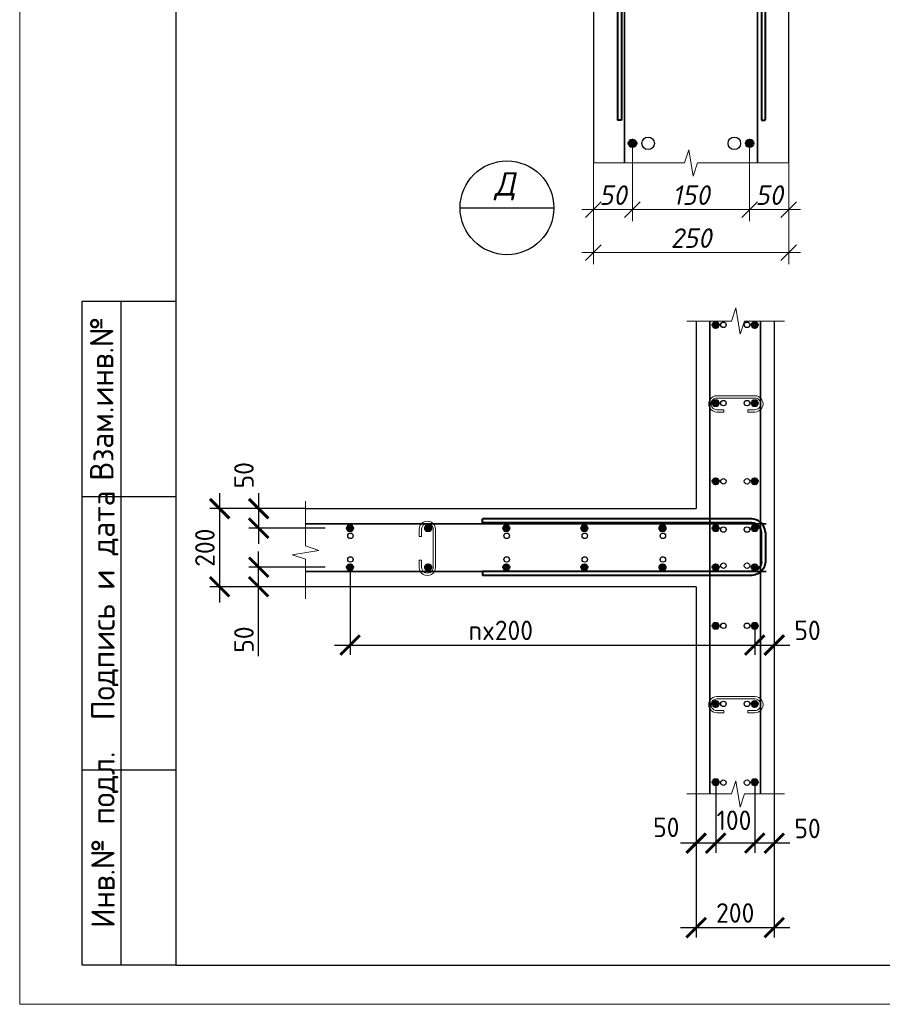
# Model space of a CAD drawing. Header units: millimetres. Extents: x 349531 to 1063351, y -131924 to 96186.
# Tile 3 of 230: x 433982 to 445024, y -77177 to -64577. Entities that reach past the tile are written whole.
import ezdxf
from ezdxf.enums import TextEntityAlignment as Align

# ---------------------------------------------------------------- set-up
doc = ezdxf.new("R2010")
doc.units = ezdxf.units.MM
doc.linetypes.add('ACAD_ISO02W100', pattern=[15, 12, -3])
for name, color, linetype, lineweight in [('0.35 ___', 243, 'Continuous', 35), ('0.4 ___', 121, 'Continuous', 40), ('Арм_хомуты', 133, 'Continuous', 18), ('Арм_шпильки', 143, 'Continuous', 18), ('Арматура', 152, 'Continuous', 40), ('Выноски', 20, 'Continuous', 20), ('РАЗМЕРЫ', 1, 'Continuous', 9), ('Текст', 7, 'Continuous', 25), ('ТОНКИЕ', 7, 'Continuous', 9)]:
    doc.layers.add(name, color=color, linetype=linetype, lineweight=lineweight)
doc.layers.add('пунктир', color=4, linetype='ACAD_ISO02W100')
doc.layers.add('ТОЛСТЫЕ_ОСНОВНЫЕ', color=6, linetype='Continuous')
doc.styles.add('GOST 2.304', font='CS_Gost2304.shx')
doc.styles.add('GOST-2.304_Type-B', font='GOST_Common.ttf')
doc.styles.add('style1', font='GOST_Common.ttf', dxfattribs={"height": 500})
doc.styles.add('ГОСТ 2.304', font='GOST_Common.ttf')
doc.styles.add('Украинский', font='isocpeur.ttf', dxfattribs={"oblique": 12})
doc.dimstyles.new('10', dxfattribs={"dimscale": 0, "dimtxt": 250, "dimasz": 200, "dimexe": 150, "dimexo": 0, "dimgap": 60, "dimtad": 1, "dimdec": 0, "dimlfac": 0.1, "dimrnd": 1, "dimzin": 0, "dimdsep": 46, "dimtxsty": 'ГОСТ 2.304', "dimblk": 'OBLIQUE', "dimcen": 0.09, "dimdle": 150, "dimadec": 0, "dimazin": 0, "dimtfac": 1, "dimtdec": 0, "dimtmove": 1, "dimatfit": 2, "dimfxl": 1, "dimtzin": 0, "dimlwd": 0, "dimlwe": 0, "dimarcsym": 0})
doc.dimstyles.new('СПДС', dxfattribs={"dimscale": 100, "dimtxt": 2.5, "dimasz": 2.5, "dimexe": 1.25, "dimexo": 0, "dimtad": 1, "dimdec": 0, "dimtxsty": 'GOST-2.304_Type-B', "dimblk": 'ARCHTICK', "dimcen": 2.5, "dimdle": 2, "dimadec": 0, "dimazin": 2, "dimtfac": 0.75, "dimtdec": 0, "dimtmove": 1, "dimatfit": 3, "dimfxl": 1, "dimtolj": 1, "dimarcsym": 1})

# ---------------------------------------------------------------- blocks, each defined once
blk = doc.blocks.new('_Oblique')
at = {"layer": 'пунктир', "color": 0, "lineweight": -2}
blk.add_line((-0.5, -0.5), (0.5, 0.5), dxfattribs=at)
blk = doc.blocks.new('*D1054')
at = {"layer": 'DEFPOINTS', "color": 0, "transparency": 16777216}
for p in [(441326, -66410), (443826, -66410), (443826, -67557)]:
    blk.add_point(p, dxfattribs=at)
at = {"layer": 'РАЗМЕРЫ', "color": 0, "lineweight": 0, "transparency": 16777216}
for p, q in [((441326, -66410), (441326, -67707)), ((443826, -66410), (443826, -67707)), ((441176, -67557), (443976, -67557))]:
    blk.add_line(p, q, dxfattribs=at)
at = {"layer": 'РАЗМЕРЫ', "color": 0, "lineweight": 0, "transparency": 16777216, "xscale": 200, "yscale": 200, "zscale": 200, "rotation": 180}
blk.add_blockref('_Oblique', (441326, -67557), dxfattribs=at)
at = {"layer": 'РАЗМЕРЫ', "color": 0, "lineweight": 0, "transparency": 16777216, "xscale": 200, "yscale": 200, "zscale": 200}
blk.add_blockref('_Oblique', (443826, -67557), dxfattribs=at)
at = {"layer": 'РАЗМЕРЫ', "color": 0, "transparency": 16777216, "insert": (442576, -67372), "char_height": 250, "attachment_point": 5, "style": 'Украинский'}
blk.add_mtext('250', dxfattribs=at)
blk = doc.blocks.new('*D1055')
at = {"layer": 'DEFPOINTS', "color": 0, "transparency": 16777216}
for p in [(443326, -66210), (443826, -66410), (443826, -67007)]:
    blk.add_point(p, dxfattribs=at)
at = {"layer": 'РАЗМЕРЫ', "color": 0, "lineweight": 0, "transparency": 16777216}
for p, q in [((443326, -66210), (443326, -67157)), ((443826, -66410), (443826, -67157)), ((443176, -67007), (443976, -67007))]:
    blk.add_line(p, q, dxfattribs=at)
at = {"layer": 'РАЗМЕРЫ', "color": 0, "lineweight": 0, "transparency": 16777216, "xscale": 200, "yscale": 200, "zscale": 200, "rotation": 180}
blk.add_blockref('_Oblique', (443326, -67007), dxfattribs=at)
at = {"layer": 'РАЗМЕРЫ', "color": 0, "lineweight": 0, "transparency": 16777216, "xscale": 200, "yscale": 200, "zscale": 200}
blk.add_blockref('_Oblique', (443826, -67007), dxfattribs=at)
at = {"layer": 'РАЗМЕРЫ', "color": 0, "transparency": 16777216, "insert": (443576, -66822), "char_height": 250, "attachment_point": 5, "style": 'Украинский'}
blk.add_mtext('\\A1;50', dxfattribs=at)
blk = doc.blocks.new('*D1056')
at = {"layer": 'DEFPOINTS', "color": 0, "transparency": 16777216}
for p in [(441826, -66210), (441326, -66410), (441826, -67007)]:
    blk.add_point(p, dxfattribs=at)
at = {"layer": 'РАЗМЕРЫ', "color": 0, "lineweight": 0, "transparency": 16777216}
for p, q in [((441826, -66210), (441826, -67157)), ((441326, -66410), (441326, -67157)), ((441176, -67007), (441976, -67007))]:
    blk.add_line(p, q, dxfattribs=at)
at = {"layer": 'РАЗМЕРЫ', "color": 0, "lineweight": 0, "transparency": 16777216, "xscale": 200, "yscale": 200, "zscale": 200, "rotation": 180}
blk.add_blockref('_Oblique', (441326, -67007), dxfattribs=at)
at = {"layer": 'РАЗМЕРЫ', "color": 0, "lineweight": 0, "transparency": 16777216, "xscale": 200, "yscale": 200, "zscale": 200}
blk.add_blockref('_Oblique', (441826, -67007), dxfattribs=at)
at = {"layer": 'РАЗМЕРЫ', "color": 0, "transparency": 16777216, "insert": (441576, -66822), "char_height": 250, "attachment_point": 5, "style": 'Украинский'}
blk.add_mtext('\\A1;50', dxfattribs=at)
blk = doc.blocks.new('*D1057')
at = {"layer": 'DEFPOINTS', "color": 0, "transparency": 16777216}
for p in [(441826, -66210), (443326, -66210), (443326, -67007)]:
    blk.add_point(p, dxfattribs=at)
at = {"layer": 'РАЗМЕРЫ', "color": 0, "lineweight": 0, "transparency": 16777216}
for p, q in [((441826, -66210), (441826, -67157)), ((443326, -66210), (443326, -67157)), ((441676, -67007), (443476, -67007))]:
    blk.add_line(p, q, dxfattribs=at)
at = {"layer": 'РАЗМЕРЫ', "color": 0, "lineweight": 0, "transparency": 16777216, "xscale": 200, "yscale": 200, "zscale": 200, "rotation": 180}
blk.add_blockref('_Oblique', (441826, -67007), dxfattribs=at)
at = {"layer": 'РАЗМЕРЫ', "color": 0, "lineweight": 0, "transparency": 16777216, "xscale": 200, "yscale": 200, "zscale": 200}
blk.add_blockref('_Oblique', (443326, -67007), dxfattribs=at)
at = {"layer": 'РАЗМЕРЫ', "color": 0, "transparency": 16777216, "insert": (442576, -66822), "char_height": 250, "attachment_point": 5, "style": 'Украинский'}
blk.add_mtext('150', dxfattribs=at)
blk = doc.blocks.new('*U478')
at = {"color": 0, "linetype": 'ByBlock', "lineweight": -2}
for p, q in [((-189.1, 25), (-189.1, 1070.7)), ((-179.1, 1070.7), (-189.1, 1070.7)), ((-179.1, 25), (-179.1, 1070.7)), ((179.1, 25), (179.1, 1070.7)), ((179.1, 1070.7), (189.1, 1070.7)), ((189.1, 25), (189.1, 1070.7)), ((-187.9, 15.9), (-189.1, 25)), ((-184.4, 7.5), (-187.9, 15.9)), ((-178.9, 0.3), (-184.4, 7.5)), ((-178.3, 18.5), (-179.1, 25)), ((-171.6, -5.3), (-178.9, 0.3)), ((-175.8, 12.5), (-178.3, 18.5)), ((-171.8, 7.3), (-175.8, 12.5)), ((-166.6, 3.3), (-171.8, 7.3)), ((-160.6, 0.9), (-166.6, 3.3)), ((-154.1, 0), (-160.6, 0.9)), ((-154.1, 0), (154.1, 0)), ((154.1, 0), (160.6, 0.9)), ((160.6, 0.9), (166.6, 3.3)), ((166.6, 3.3), (171.8, 7.3)), ((171.6, -5.3), (178.9, 0.3)), ((171.8, 7.3), (175.8, 12.5)), ((175.8, 12.5), (178.3, 18.5)), ((178.3, 18.5), (179.1, 25)), ((178.9, 0.3), (184.4, 7.5)), ((184.4, 7.5), (187.9, 15.9)), ((187.9, 15.9), (189.1, 25)), ((-163.2, -8.8), (-171.6, -5.3)), ((-154.1, -10), (-163.2, -8.8)), ((154.1, -10), (-154.1, -10)), ((154.1, -10), (163.2, -8.8)), ((163.2, -8.8), (171.6, -5.3))]:
    blk.add_line(p, q, dxfattribs=at)
at = {"style": 'GOST 2.304', "oblique": 15, "flags": 9}
for tag, p in [('ПОЗИЦИЯ', (904.1, -185)), ('ДИАМЕТР', (904.5, -189.3)), ('КЛАСС', (904.7, -193.8)), ('ДЛИНА', (905.2, -198.5)), ('МАССА', (905.5, -203.9))]:
    blk.add_attdef(tag, p, '', height=2.5, dxfattribs=at)
blk = doc.blocks.new('_ArchTick')
at = {"color": 0, "linetype": 'ByBlock', "const_width": 0.15}
blk.add_lwpolyline([(-0.5, -0.5), (0.5, 0.5)], dxfattribs=at)
blk = doc.blocks.new('*D1082')
at = {"layer": 'DEFPOINTS', "color": 0, "transparency": 16777216}
for p in [(437641, -70834), (436541, -71834), (437641, -71834)]:
    blk.add_point(p, dxfattribs=at)
at = {"layer": 'РАЗМЕРЫ', "color": 0, "lineweight": -2, "transparency": 16777216}
for p, q in [((436541, -70634), (436541, -72034)), ((437641, -70834), (436416, -70834)), ((437641, -71834), (436416, -71834))]:
    blk.add_line(p, q, dxfattribs=at)
at = {"layer": 'РАЗМЕРЫ', "color": 0, "lineweight": -2, "transparency": 16777216, "xscale": 250, "yscale": 250, "zscale": 250}
for p, rotation in [((436541, -70834), 90), ((436541, -71834), 270)]:
    blk.add_blockref('_ArchTick', p, dxfattribs=dict(at, rotation=rotation))
at = {"layer": 'РАЗМЕРЫ', "color": 0, "transparency": 16777216, "insert": (436353, -71334), "char_height": 250, "attachment_point": 5, "rotation": 90, "style": 'GOST-2.304_Type-B'}
blk.add_mtext('\\A1;200', dxfattribs=at)
blk = doc.blocks.new('*D1083')
at = {"layer": 'DEFPOINTS', "color": 0, "transparency": 16777216}
for p in [(438211, -71584), (443641, -72334), (443641, -72580)]:
    blk.add_point(p, dxfattribs=at)
at = {"layer": 'РАЗМЕРЫ', "color": 0, "lineweight": -2, "transparency": 16777216}
for p, q in [((438211, -71584), (438211, -72705)), ((443641, -72334), (443641, -72705)), ((438011, -72580), (443841, -72580))]:
    blk.add_line(p, q, dxfattribs=at)
at = {"layer": 'РАЗМЕРЫ', "color": 0, "lineweight": -2, "transparency": 16777216, "xscale": 250, "yscale": 250, "zscale": 250, "rotation": 180}
blk.add_blockref('_ArchTick', (438211, -72580), dxfattribs=at)
at = {"layer": 'РАЗМЕРЫ', "color": 0, "lineweight": -2, "transparency": 16777216, "xscale": 250, "yscale": 250, "zscale": 250}
blk.add_blockref('_ArchTick', (443641, -72580), dxfattribs=at)
at = {"layer": 'РАЗМЕРЫ', "color": 0, "transparency": 16777216, "insert": (440141, -72392), "char_height": 250, "attachment_point": 5, "style": 'GOST-2.304_Type-B'}
blk.add_mtext('\\A1;nx200', dxfattribs=at)
blk = doc.blocks.new('*D1084')
at = {"layer": 'DEFPOINTS', "color": 0, "transparency": 16777216}
for p in [(443641, -72084), (443391, -72334), (443641, -72580)]:
    blk.add_point(p, dxfattribs=at)
at = {"layer": 'РАЗМЕРЫ', "color": 0, "lineweight": -2, "transparency": 16777216}
for p, q in [((443641, -72084), (443641, -72705)), ((443391, -72334), (443391, -72705)), ((443191, -72580), (443841, -72580))]:
    blk.add_line(p, q, dxfattribs=at)
at = {"layer": 'РАЗМЕРЫ', "color": 0, "lineweight": -2, "transparency": 16777216, "xscale": 250, "yscale": 250, "zscale": 250, "rotation": 180}
blk.add_blockref('_ArchTick', (443391, -72580), dxfattribs=at)
at = {"layer": 'РАЗМЕРЫ', "color": 0, "lineweight": -2, "transparency": 16777216, "xscale": 250, "yscale": 250, "zscale": 250}
blk.add_blockref('_ArchTick', (443641, -72580), dxfattribs=at)
at = {"layer": 'РАЗМЕРЫ', "color": 0, "transparency": 16777216, "insert": (444067, -72392), "char_height": 250, "attachment_point": 5, "style": 'GOST-2.304_Type-B'}
blk.add_mtext('\\A1;50', dxfattribs=at)
blk = doc.blocks.new('*D1085')
at = {"layer": 'DEFPOINTS', "color": 0, "transparency": 16777216}
for p in [(437641, -70834), (437041, -71084), (437891, -71084)]:
    blk.add_point(p, dxfattribs=at)
at = {"layer": 'РАЗМЕРЫ', "color": 0, "lineweight": -2, "transparency": 16777216}
for p, q in [((437041, -70634), (437041, -71284)), ((437641, -70834), (436916, -70834)), ((437891, -71084), (436916, -71084))]:
    blk.add_line(p, q, dxfattribs=at)
at = {"layer": 'РАЗМЕРЫ', "color": 0, "lineweight": -2, "transparency": 16777216, "xscale": 250, "yscale": 250, "zscale": 250}
for p, rotation in [((437041, -70834), 90), ((437041, -71084), 270)]:
    blk.add_blockref('_ArchTick', p, dxfattribs=dict(at, rotation=rotation))
at = {"layer": 'РАЗМЕРЫ', "color": 0, "transparency": 16777216, "insert": (436853, -70407), "char_height": 250, "attachment_point": 5, "rotation": 90, "style": 'GOST-2.304_Type-B'}
blk.add_mtext('\\A1;50', dxfattribs=at)
blk = doc.blocks.new('*D1086')
at = {"layer": 'DEFPOINTS', "color": 0, "transparency": 16777216}
for p in [(437041, -71584), (437891, -71584), (437891, -71834)]:
    blk.add_point(p, dxfattribs=at)
at = {"layer": 'РАЗМЕРЫ', "color": 0, "lineweight": -2, "transparency": 16777216}
for p, q in [((437041, -72034), (437041, -71384)), ((437891, -71584), (436916, -71584)), ((437891, -71834), (436916, -71834)), ((437041, -72723), (437041, -71834))]:
    blk.add_line(p, q, dxfattribs=at)
at = {"layer": 'РАЗМЕРЫ', "color": 0, "lineweight": -2, "transparency": 16777216, "xscale": 250, "yscale": 250, "zscale": 250}
for p, rotation in [((437041, -71584), 90), ((437041, -71834), 270)]:
    blk.add_blockref('_ArchTick', p, dxfattribs=dict(at, rotation=rotation))
at = {"layer": 'РАЗМЕРЫ', "color": 0, "transparency": 16777216, "insert": (436853, -72510), "char_height": 250, "attachment_point": 5, "rotation": 90, "style": 'GOST-2.304_Type-B'}
blk.add_mtext('\\A1;50', dxfattribs=at)
blk = doc.blocks.new('*D1087')
at = {"layer": 'DEFPOINTS', "color": 0, "transparency": 16777216}
for p in [(443391, -74334), (443641, -74484), (443391, -75115)]:
    blk.add_point(p, dxfattribs=at)
at = {"layer": 'РАЗМЕРЫ', "color": 0, "lineweight": -2, "transparency": 16777216}
for p, q in [((443391, -74334), (443391, -75240)), ((443641, -74484), (443641, -75240)), ((443841, -75115), (443191, -75115))]:
    blk.add_line(p, q, dxfattribs=at)
at = {"layer": 'РАЗМЕРЫ', "color": 0, "lineweight": -2, "transparency": 16777216, "xscale": 250, "yscale": 250, "zscale": 250, "rotation": 180}
blk.add_blockref('_ArchTick', (443391, -75115), dxfattribs=at)
at = {"layer": 'РАЗМЕРЫ', "color": 0, "lineweight": -2, "transparency": 16777216, "xscale": 250, "yscale": 250, "zscale": 250}
blk.add_blockref('_ArchTick', (443641, -75115), dxfattribs=at)
at = {"layer": 'РАЗМЕРЫ', "color": 0, "transparency": 16777216, "insert": (444067, -74927), "char_height": 250, "attachment_point": 5, "style": 'GOST-2.304_Type-B'}
blk.add_mtext('\\A1;50', dxfattribs=at)
blk = doc.blocks.new('*D1075')
at = {"layer": 'DEFPOINTS', "color": 0, "transparency": 16777216}
for p in [(442891, -74334), (443391, -74334), (442891, -75115)]:
    blk.add_point(p, dxfattribs=at)
at = {"layer": 'РАЗМЕРЫ', "color": 0, "lineweight": -2, "transparency": 16777216}
for p, q in [((442891, -74334), (442891, -75240)), ((443391, -74334), (443391, -75240)), ((443591, -75115), (442691, -75115))]:
    blk.add_line(p, q, dxfattribs=at)
at = {"layer": 'РАЗМЕРЫ', "color": 0, "lineweight": -2, "transparency": 16777216, "xscale": 250, "yscale": 250, "zscale": 250, "rotation": 180}
blk.add_blockref('_ArchTick', (442891, -75115), dxfattribs=at)
at = {"layer": 'РАЗМЕРЫ', "color": 0, "lineweight": -2, "transparency": 16777216, "xscale": 250, "yscale": 250, "zscale": 250}
blk.add_blockref('_ArchTick', (443391, -75115), dxfattribs=at)
at = {"layer": 'РАЗМЕРЫ', "color": 0, "transparency": 16777216, "insert": (443125, -74822), "char_height": 250, "attachment_point": 5, "style": 'GOST-2.304_Type-B'}
blk.add_mtext('\\A1;100', dxfattribs=at)
blk = doc.blocks.new('*D1076')
at = {"layer": 'DEFPOINTS', "color": 0, "transparency": 16777216}
for p in [(442891, -74334), (442641, -74484), (442641, -75115)]:
    blk.add_point(p, dxfattribs=at)
at = {"layer": 'РАЗМЕРЫ', "color": 0, "lineweight": -2, "transparency": 16777216}
for p, q in [((442891, -74334), (442891, -75240)), ((442641, -74484), (442641, -75240)), ((443091, -75115), (442441, -75115))]:
    blk.add_line(p, q, dxfattribs=at)
at = {"layer": 'РАЗМЕРЫ', "color": 0, "lineweight": -2, "transparency": 16777216, "xscale": 250, "yscale": 250, "zscale": 250, "rotation": 180}
blk.add_blockref('_ArchTick', (442641, -75115), dxfattribs=at)
at = {"layer": 'РАЗМЕРЫ', "color": 0, "lineweight": -2, "transparency": 16777216, "xscale": 250, "yscale": 250, "zscale": 250}
blk.add_blockref('_ArchTick', (442891, -75115), dxfattribs=at)
at = {"layer": 'РАЗМЕРЫ', "color": 0, "transparency": 16777216, "insert": (442259, -74912), "char_height": 250, "attachment_point": 5, "style": 'GOST-2.304_Type-B'}
blk.add_mtext('\\A1;50', dxfattribs=at)
blk = doc.blocks.new('*D1077')
at = {"layer": 'DEFPOINTS', "color": 0, "transparency": 16777216}
for p in [(442641, -74484), (443641, -74484), (443641, -76196)]:
    blk.add_point(p, dxfattribs=at)
at = {"layer": 'РАЗМЕРЫ', "color": 0, "lineweight": -2, "transparency": 16777216}
for p, q in [((442641, -74484), (442641, -76321)), ((443641, -74484), (443641, -76321)), ((442441, -76196), (443841, -76196))]:
    blk.add_line(p, q, dxfattribs=at)
at = {"layer": 'РАЗМЕРЫ', "color": 0, "lineweight": -2, "transparency": 16777216, "xscale": 250, "yscale": 250, "zscale": 250, "rotation": 180}
blk.add_blockref('_ArchTick', (442641, -76196), dxfattribs=at)
at = {"layer": 'РАЗМЕРЫ', "color": 0, "lineweight": -2, "transparency": 16777216, "xscale": 250, "yscale": 250, "zscale": 250}
blk.add_blockref('_ArchTick', (443641, -76196), dxfattribs=at)
at = {"layer": 'РАЗМЕРЫ', "color": 0, "transparency": 16777216, "insert": (443141, -76008), "char_height": 250, "attachment_point": 5, "style": 'GOST-2.304_Type-B'}
blk.add_mtext('\\A1;200', dxfattribs=at)
blk = doc.blocks.new('*U477')
for p, q in [((-8, 0), (-7, 7.2)), ((-7, 7.2), (-4.2, 14)), ((-4.2, 14), (0.2, 19.8)), ((0.2, 19.8), (6, 24.2)), ((6, 24.2), (12.8, 27)), ((12.8, 27), (20, 28)), ((44, 28), (20, 28)), ((20, 20), (44, 20)), ((44, 20), (44, 28)), ((125.4, 28), (149.4, 28)), ((125.4, 20), (125.4, 28)), ((149.4, 20), (125.4, 20)), ((156.7, 27), (149.4, 28)), ((163.4, 24.2), (156.7, 27)), ((169.2, 19.8), (163.4, 24.2)), ((173.7, 14), (169.2, 19.8)), ((176.5, 7.2), (173.7, 14)), ((177.4, 0), (176.5, 7.2)), ((176.5, -7.2), (177.4, 0)), ((-7, -7.2), (-8, 0)), ((-4.2, -14), (-7, -7.2)), ((0.2, -19.8), (-4.2, -14)), ((6, -24.2), (0.2, -19.8)), ((12.8, -27), (6, -24.2)), ((20, -28), (12.8, -27)), ((20, -28), (149.4, -28)), ((149.4, -28), (156.7, -27)), ((156.7, -27), (163.4, -24.2)), ((163.4, -24.2), (169.2, -19.8)), ((169.2, -19.8), (173.7, -14)), ((173.7, -14), (176.5, -7.2))]:
    blk.add_line(p, q)
at = {"color": 0, "linetype": 'ByBlock', "lineweight": -2}
for p, q in [((0, 0), (0.7, 5.2)), ((0.7, 5.2), (2.7, 10)), ((2.7, 10), (5.9, 14.1)), ((5.9, 14.1), (10, 17.3)), ((10, 17.3), (14.8, 19.3)), ((14.8, 19.3), (20, 20)), ((154.6, 19.3), (149.4, 20)), ((159.4, 17.3), (154.6, 19.3)), ((163.6, 14.1), (159.4, 17.3)), ((166.8, 10), (163.6, 14.1)), ((168.8, 5.2), (166.8, 10)), ((169.4, 0), (168.8, 5.2)), ((168.8, -5.2), (169.4, 0)), ((0.7, -5.2), (0, 0)), ((2.7, -10), (0.7, -5.2)), ((5.9, -14.1), (2.7, -10)), ((10, -17.3), (5.9, -14.1)), ((14.8, -19.3), (10, -17.3)), ((20, -20), (14.8, -19.3)), ((20, -20), (149.4, -20)), ((149.4, -20), (154.6, -19.3)), ((154.6, -19.3), (159.4, -17.3)), ((159.4, -17.3), (163.6, -14.1)), ((163.6, -14.1), (166.8, -10)), ((166.8, -10), (168.8, -5.2))]:
    blk.add_line(p, q, dxfattribs=at)
at = {"style": 'GOST 2.304', "oblique": 15, "flags": 9}
for tag, p in [('ДИАМЕТР', (117.8, -62.2)), ('ПОЗИЦИЯ', (118, -56.6)), ('КЛАСС', (118, -67.8)), ('ДЛИНА', (118.1, -72.5)), ('МАССА', (118.7, -78.2))]:
    blk.add_attdef(tag, p, '', height=2.5, dxfattribs=at)
blk = doc.blocks.new('*U479')
at = {"color": 0, "linetype": 'ByBlock', "lineweight": -2}
for p, q in [((-72.3, 25), (-72.3, 714.4)), ((-62.3, 714.4), (-72.3, 714.4)), ((-62.3, 25), (-62.3, 714.4)), ((62.3, 25), (62.3, 714.4)), ((62.3, 714.4), (72.3, 714.4)), ((72.3, 25), (72.3, 714.4)), ((-71.1, 15.9), (-72.3, 25)), ((-67.6, 7.5), (-71.1, 15.9)), ((-62, 0.3), (-67.6, 7.5)), ((-61.4, 18.5), (-62.3, 25)), ((-54.8, -5.3), (-62, 0.3)), ((-58.9, 12.5), (-61.4, 18.5)), ((-55, 7.3), (-58.9, 12.5)), ((-49.8, 3.3), (-55, 7.3)), ((-43.8, 0.9), (-49.8, 3.3)), ((-37.3, 0), (-43.8, 0.9)), ((-37.3, 0), (37.3, 0)), ((37.3, 0), (43.8, 0.9)), ((43.8, 0.9), (49.8, 3.3)), ((49.8, 3.3), (55, 7.3)), ((54.8, -5.3), (62, 0.3)), ((55, 7.3), (58.9, 12.5)), ((58.9, 12.5), (61.4, 18.5)), ((61.4, 18.5), (62.3, 25)), ((62, 0.3), (67.6, 7.5)), ((67.6, 7.5), (71.1, 15.9)), ((71.1, 15.9), (72.3, 25)), ((-46.4, -8.8), (-54.8, -5.3)), ((-37.3, -10), (-46.4, -8.8)), ((37.3, -10), (-37.3, -10)), ((37.3, -10), (46.4, -8.8)), ((46.4, -8.8), (54.8, -5.3))]:
    blk.add_line(p, q, dxfattribs=at)
at = {"style": 'GOST 2.304', "oblique": 15, "flags": 9}
for tag, p in [('ПОЗИЦИЯ', (1021, -185)), ('ДИАМЕТР', (1021.3, -189.3)), ('КЛАСС', (1021.6, -193.8)), ('ДЛИНА', (1022, -198.5)), ('МАССА', (1022.3, -203.9))]:
    blk.add_attdef(tag, p, '', height=2.5, dxfattribs=at)
blk = doc.blocks.new('*U1378')
at = {"layer": 'ТОЛСТЫЕ_ОСНОВНЫЕ'}
for p, q in [((8, 5), (8, 90)), ((8, 90), (20, 90)), ((13, 5), (13, 90)), ((8, 65), (20, 65)), ((8, 30), (20, 30)), ((20, 5), (8, 5))]:
    blk.add_line(p, q, dxfattribs=at)
at = {"layer": 'ТОЛСТЫЕ_ОСНОВНЫЕ', "color": 6}
blk.add_lwpolyline([(20, 5), (836, 5), (836, 589), (20, 589)], close=True, dxfattribs=at)
at = {"layer": 'ТОНКИЕ'}
blk.add_lwpolyline([(0, 0), (841, 0), (841, 594), (0, 594)], close=True, dxfattribs=at)
at = {"layer": 'Текст', "style": 'style1'}
for s, p in [('Взам.инв.№', (10.5, 77.5)), ('Подпись и дата', (10.89, 51.06)), ('Инв.№ подл.', (10.89, 21.06))]:
    blk.add_text(s, height=3, rotation=90, dxfattribs=at).set_placement(p, align=Align.MIDDLE)

msp = doc.modelspace()

# ---------------------------------------------------------------- hatches: boundary and pattern name
at = {"layer": 'Арматура'}
h = msp.add_hatch(color=256, dxfattribs=at)
edge = h.paths.add_edge_path()
edge.add_arc((441826, -66159.9), 50, 0, 360)
h = msp.add_hatch(color=256, dxfattribs=at)
edge = h.paths.add_edge_path()
edge.add_arc((441826, -66160), 50, 0, 360)
h = msp.add_hatch(color=256, dxfattribs=at)
edge = h.paths.add_edge_path()
edge.add_arc((443326, -66159.9), 50, 0, 360)
h = msp.add_hatch(color=256, dxfattribs=at)
edge = h.paths.add_edge_path()
edge.add_arc((443326, -66160), 50, 0, 360)
h = msp.add_hatch(color=256, dxfattribs=at)
h.dxf.hatch_style = 1
h.paths.add_polyline_path([(442850.7, -68483.9, -1), (442930.7, -68483.9, -1)])
h = msp.add_hatch(color=256, dxfattribs=at)
h.dxf.hatch_style = 1
h.paths.add_polyline_path([(443430.7, -68483.9, 1), (443350.7, -68483.9, 1)])
h = msp.add_hatch(color=256, dxfattribs=at)
h.dxf.hatch_style = 1
h.paths.add_polyline_path([(442850.7, -69483.9, -1), (442930.7, -69483.9, -1)])
h = msp.add_hatch(color=256, dxfattribs=at)
h.dxf.hatch_style = 1
h.paths.add_polyline_path([(443430.7, -69483.9, 1), (443350.7, -69483.9, 1)])
h = msp.add_hatch(color=256, dxfattribs=at)
h.dxf.hatch_style = 1
h.paths.add_polyline_path([(442850.7, -70483.9, 1), (442930.7, -70483.9, 1)])
h = msp.add_hatch(color=256, dxfattribs=at)
h.dxf.hatch_style = 1
h.paths.add_polyline_path([(443430.7, -70483.9, -1), (443350.7, -70483.9, -1)])
h = msp.add_hatch(color=256, dxfattribs=at)
h.dxf.hatch_style = 1
h.paths.add_polyline_path([(438210.8, -71043.9, 1), (438210.8, -71123.9, 1)])
h = msp.add_hatch(color=256, dxfattribs=at)
h.dxf.hatch_style = 1
h.paths.add_polyline_path([(439210.8, -71043.9, 1), (439210.8, -71123.9, 1)])
h = msp.add_hatch(color=256, dxfattribs=at)
h.dxf.hatch_style = 1
h.paths.add_polyline_path([(440210, -71043.9, 1), (440210, -71123.9, 1)])
h = msp.add_hatch(color=256, dxfattribs=at)
h.dxf.hatch_style = 1
h.paths.add_polyline_path([(441210.8, -71043.9, 1), (441210.8, -71123.9, 1)])
h = msp.add_hatch(color=256, dxfattribs=at)
h.dxf.hatch_style = 1
h.paths.add_polyline_path([(442210.8, -71043.9, 1), (442210.8, -71123.9, 1)])
h = msp.add_hatch(color=256, dxfattribs=at)
h.dxf.hatch_style = 1
h.paths.add_polyline_path([(442890.8, -71043.9, 1), (442890.8, -71123.9, 1)])
h = msp.add_hatch(color=256, dxfattribs=at)
h.dxf.hatch_style = 1
h.paths.add_polyline_path([(443390.7, -71043.9, -1), (443390.7, -71123.9, -1)])
h = msp.add_hatch(color=256, dxfattribs=at)
h.dxf.hatch_style = 1
h.paths.add_polyline_path([(438210.8, -71623.9, -1), (438210.8, -71543.9, -1)])
h = msp.add_hatch(color=256, dxfattribs=at)
h.dxf.hatch_style = 1
h.paths.add_polyline_path([(439210.8, -71623.9, -1), (439210.8, -71543.9, -1)])
h = msp.add_hatch(color=256, dxfattribs=at)
h.dxf.hatch_style = 1
h.paths.add_polyline_path([(440210, -71623.9, -1), (440210, -71543.9, -1)])
h = msp.add_hatch(color=256, dxfattribs=at)
h.dxf.hatch_style = 1
h.paths.add_polyline_path([(441210.8, -71623.9, -1), (441210.8, -71543.9, -1)])
h = msp.add_hatch(color=256, dxfattribs=at)
h.dxf.hatch_style = 1
h.paths.add_polyline_path([(442210.8, -71623.9, -1), (442210.8, -71543.9, -1)])
h = msp.add_hatch(color=256, dxfattribs=at)
h.dxf.hatch_style = 1
h.paths.add_polyline_path([(442890.8, -71623.9, -1), (442890.8, -71543.9, -1)])
h = msp.add_hatch(color=256, dxfattribs=at)
h.dxf.hatch_style = 1
h.paths.add_polyline_path([(443390.7, -71623.9, 1), (443390.7, -71543.9, 1)])
h = msp.add_hatch(color=256, dxfattribs=at)
h.dxf.hatch_style = 1
h.paths.add_polyline_path([(442850.7, -72333.9, -1), (442930.7, -72333.9, -1)])
h = msp.add_hatch(color=256, dxfattribs=at)
h.dxf.hatch_style = 1
h.paths.add_polyline_path([(443430.7, -72333.9, 1), (443350.7, -72333.9, 1)])
h = msp.add_hatch(color=256, dxfattribs=at)
h.dxf.hatch_style = 1
h.paths.add_polyline_path([(442850.7, -73333.9, 1), (442930.7, -73333.9, 1)])
h = msp.add_hatch(color=256, dxfattribs=at)
h.dxf.hatch_style = 1
h.paths.add_polyline_path([(443430.7, -73333.9, -1), (443350.7, -73333.9, -1)])
h = msp.add_hatch(color=256, dxfattribs=at)
h.dxf.hatch_style = 1
h.paths.add_polyline_path([(442850.7, -74333.9, 1), (442930.7, -74333.9, 1)])
h = msp.add_hatch(color=256, dxfattribs=at)
h.dxf.hatch_style = 1
h.paths.add_polyline_path([(443430.7, -74333.9, -1), (443350.7, -74333.9, -1)])

# ---------------------------------------------------------------- linework, layer by layer
at = {"layer": '0.35 ___', "ltscale": 100}
for p, q in [((441726, -66409.9), (441726, -60359.3)), ((443426, -66409.9), (443426, -60359.3)), ((442815.7, -68433.6), (442815.7, -74484.2)), ((443465.7, -68433.6), (443465.7, -74484.2)), ((443537.4, -71027.5), (437640.8, -71027.5)), ((443537.4, -71637.3), (437640.8, -71637.3))]:
    msp.add_line(p, q, dxfattribs=at)
at = {"layer": '0.4 ___', "lineweight": 25, "ltscale": 0.1}
for p, q in [((443826, -66409.9), (443826, -60159.9)), ((441326, -62659.9), (441326, -66409.9)), ((442640.7, -68433.6), (442640.7, -70833.9)), ((443640.7, -68433.6), (443640.7, -74484.2)), ((437640.8, -70833.9), (442640.7, -70833.9)), ((442640.7, -71833.9), (437640.8, -71833.9)), ((442640.7, -71833.9), (442640.7, -74484.2))]:
    msp.add_line(p, q, dxfattribs=at)
at = {"layer": 'Арматура'}
for centre, radius in [((441826, -66159.9), 50), ((441826, -66160), 50), ((443326, -66159.9), 50), ((443326, -66160), 50), ((442890.7, -68483.9), 40), ((443390.7, -68483.9), 40), ((442890.7, -69483.9), 40), ((443390.7, -69483.9), 40), ((442890.7, -70483.9), 40), ((443390.7, -70483.9), 40), ((438210.8, -71083.9), 40), ((439210.8, -71083.9), 40), ((440210, -71083.9), 40), ((441210.8, -71083.9), 40), ((442210.8, -71083.9), 40), ((442890.8, -71083.9), 40), ((443390.7, -71083.9), 40), ((438210.8, -71583.9), 40), ((439210.8, -71583.9), 40), ((440210, -71583.9), 40), ((441210.8, -71583.9), 40), ((442210.8, -71583.9), 40), ((442890.8, -71583.9), 40), ((443390.7, -71583.9), 40), ((442890.7, -72333.9), 40), ((443390.7, -72333.9), 40), ((442890.7, -73333.9), 40), ((443390.7, -73333.9), 40), ((442890.7, -74333.9), 40), ((443390.7, -74333.9), 40)]:
    msp.add_circle(centre, radius, dxfattribs=at)
at = {"layer": 'Выноски', "lineweight": 30}
msp.add_line((439619.4, -66984.2), (440819.4, -66984.2), dxfattribs=at)
msp.add_circle((440219.4, -66984.2), 600, dxfattribs=at)
at = {"layer": 'РАЗМЕРЫ'}
for points in [[(441326, -66409.9), (442491.6, -66409.9), (442547.9, -66241.2), (442604.2, -66578.7), (442660.4, -66409.9), (443826, -66409.9)], [(443771.8, -68433.6), (443261.8, -68433.6), (443205.6, -68602.3), (443149.3, -68264.8), (443093.1, -68433.6), (442521.8, -68433.6)], [(437640.8, -71990.2), (437640.8, -71480.2), (437472, -71424), (437809.5, -71367.7), (437640.8, -71311.5), (437640.8, -70740.2)], [(443770.8, -74484.2), (443260.9, -74484.2), (443204.6, -74652.9), (443148.4, -74315.4), (443092.1, -74484.2), (442520.8, -74484.2)]]:
    msp.add_lwpolyline(points, dxfattribs=at)
at = {"layer": 'РАЗМЕРЫ', "color": 8, "linetype": 'Continuous', "lineweight": 30}
for centre, radius in [((442026, -66159.9), 80), ((443129.5, -66159.9), 80), ((442990.7, -68482, -1000), 35), ((443292.4, -68482, -1000), 35), ((442990.7, -69483.9, -1000), 35), ((443292.4, -69483.9, -1000), 35), ((442990.7, -70483.9, -1000), 35), ((443292.4, -70483.9, -1000), 35), ((438215.7, -71182.1, -1000), 35), ((440215.7, -71182.1, -1000), 35), ((441215.7, -71182.1, -1000), 35), ((442215.7, -71182.1, -1000), 35), ((442990.7, -71102.1, -1000), 35), ((443292.4, -71102.1, -1000), 35), ((438215.7, -71483.9, -1000), 35), ((440215.7, -71483.9, -1000), 35), ((441215.7, -71483.9, -1000), 35), ((442215.7, -71483.9, -1000), 35), ((442990.7, -71563.9, -1000), 35), ((443292.4, -71563.9, -1000), 35), ((442990.7, -72332.7, -1000), 35), ((443292.4, -72332.7, -1000), 35), ((442990.7, -73332.7, -1000), 35), ((443292.4, -73332.7, -1000), 35), ((442990.7, -74340.7, -1000), 35), ((443292.4, -74340.7, -1000), 35)]:
    msp.add_circle(centre, radius, dxfattribs=at)

# ---------------------------------------------------------------- block references
at = {"xscale": 100, "yscale": 100, "zscale": 100}
msp.add_blockref('*U1378', (433982.1, -77177.1, 3100), dxfattribs=at)
at = {"layer": 'Арм_хомуты', "lineweight": 40, "xscale": 5, "yscale": 5, "zscale": 5}
for name, p, rotation in [('*U478', (442580.3, -60510), 180), ('*U479', (443476.9, -71327), 89.99999999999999)]:
    msp.add_blockref(name, p, dxfattribs=dict(at, rotation=rotation))
at = {"layer": 'Арм_шпильки', "color": 3, "xscale": 3.75, "yscale": 3.75, "zscale": 3.75}
for p, rotation in [((443467, -69493.6), 179.9999999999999), ((439201.1, -71660.2), 89.99999999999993), ((443467, -73343.6), 179.9999999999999)]:
    msp.add_blockref('*U477', p, dxfattribs=dict(at, rotation=rotation))

# ---------------------------------------------------------------- texts
at = {"layer": 'Текст', "style": 'Украинский', "oblique": 12}
msp.add_text('Д', height=300, dxfattribs=at).set_placement((440194.4, -66709.2), align=Align.MIDDLE)

# ---------------------------------------------------------------- dimensions: what is measured, and where the dimension line sits
at = {"layer": 'РАЗМЕРЫ'}
for base, p1, p2, text, dimstyle, override, picture, middle in [((441826, -67006.8), (441326, -66409.9), (441826, -66209.9), '\\A1;50', '10', {"dimscale": 1, "dimtxsty": 'Украинский'}, '*D1056', (441576, -67006.8)), ((443826, -67006.8), (443326, -66209.9), (443826, -66409.9), '\\A1;50', '10', {"dimscale": 1, "dimtxsty": 'Украинский'}, '*D1055', (443576, -67006.8)), ((443640.7, -72579.9), (438210.8, -71583.9), (443640.7, -72333.9), 'nx200', 'СПДС', {"dimlfac": 0.2, "dimtofl": 0}, '*D1083', (440140.7, -72579.9))]:
    dim = msp.add_linear_dim(base=base, p1=p1, p2=p2, text=text, dimstyle=dimstyle, override=override, dxfattribs=at)
    dim.commit()
    dim.dimension.update_dxf_attribs({"geometry": picture, "text_midpoint": middle, "dimtype": 160})
for base, p1, p2, dimstyle, override, picture, middle in [((443326, -67006.8), (441826, -66209.9), (443326, -66209.9), '10', {"dimscale": 1, "dimtxsty": 'Украинский'}, '*D1057', (442576, -66821.8)), ((443826, -67556.8), (441326, -66409.9), (443826, -66409.9), '10', {"dimscale": 1, "dimtxsty": 'Украинский'}, '*D1054', (442576, -67371.8)), ((443640.7, -76195.6), (442640.7, -74484.2), (443640.7, -74484.2), 'СПДС', {"dimlfac": 0.2, "dimtofl": 0}, '*D1077', (443140.7, -76008.1))]:
    dim = msp.add_linear_dim(base=base, p1=p1, p2=p2, dimstyle=dimstyle, override=override, dxfattribs=at)
    dim.commit()
    dim.dimension.update_dxf_attribs({"geometry": picture, "text_midpoint": middle})
for base, p1, p2, picture, middle in [((437040.8, -71083.9), (437640.8, -70833.9), (437890.8, -71083.9), '*D1085', (437040.8, -70407.3)), ((437040.8, -71583.9), (437890.8, -71833.9), (437890.8, -71583.9), '*D1086', (437040.8, -72510.4))]:
    dim = msp.add_linear_dim(base=base, p1=p1, p2=p2, angle=270, dimstyle='СПДС', override={"dimlfac": 0.2, "dimtofl": 0}, dxfattribs=at)
    dim.commit()
    dim.dimension.update_dxf_attribs({"geometry": picture, "text_midpoint": middle, "dimtype": 160})
dim = msp.add_linear_dim(base=(436540.8, -71833.9), p1=(437640.8, -70833.9), p2=(437640.8, -71833.9), angle=270, dimstyle='СПДС', override={"dimlfac": 0.2, "dimtofl": 0}, dxfattribs=at)
dim.commit()
dim.dimension.update_dxf_attribs({"geometry": '*D1082', "text_midpoint": (436353.3, -71333.9)})
for base, p1, p2, picture, middle in [((443640.7, -72579.9), (443390.7, -72333.9), (443640.7, -72083.9), '*D1084', (444067.2, -72579.9)), ((442640.7, -75114.9), (442890.7, -74333.9), (442640.7, -74484.2), '*D1076', (442259.5, -75099.4)), ((442890.7, -75114.9), (443390.7, -74333.9), (442890.7, -74333.9), '*D1075', (443124.8, -75009.3)), ((443390.7, -75114.9), (443640.7, -74484.2), (443390.7, -74333.9), '*D1087', (444067.2, -75114.9))]:
    dim = msp.add_linear_dim(base=base, p1=p1, p2=p2, dimstyle='СПДС', override={"dimlfac": 0.2, "dimtofl": 0}, dxfattribs=at)
    dim.commit()
    dim.dimension.update_dxf_attribs({"geometry": picture, "text_midpoint": middle, "dimtype": 160})

doc.saveas('drawing.dxf')
